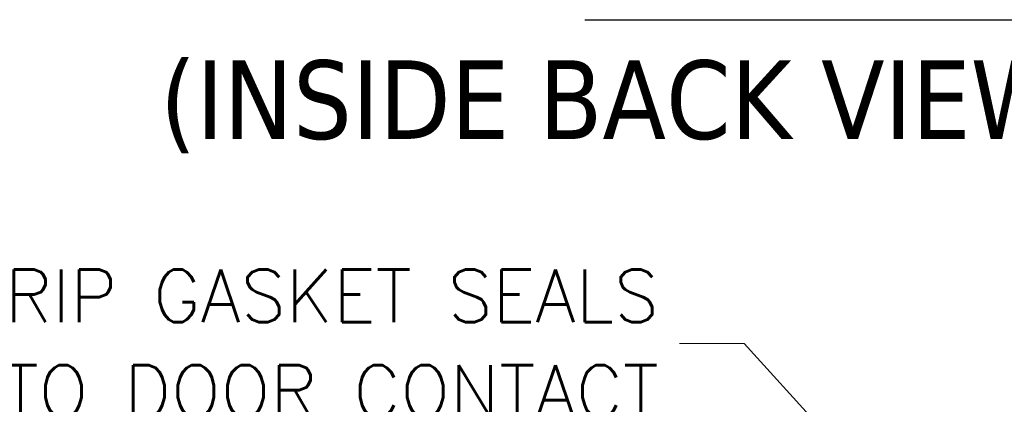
# Model space of a CAD drawing. Header units: inches. Extents: x 14 to 326, y 10 to 205.
# Tile 67 of 107: x 211 to 241, y 63 to 75. Entities that reach past the tile are written whole.
import ezdxf

# ---------------------------------------------------------------- set-up
doc = ezdxf.new("R2010")
doc.units = ezdxf.units.IN
doc.header["$LTSCALE"] = 20
doc.header["$MEASUREMENT"] = 0
doc.layers.add('Symbol (ANSI)', color=7, linetype='Continuous', lineweight=5)
doc.styles.add('ROMANS', font='romans.shx')
doc.styles.add('Text Style29', font='tahoma.ttf')
doc.dimstyles.new('Default (ANSI)$7', dxfattribs={"dimscale": 20, "dimtxt": 0.08, "dimasz": 0.098425, "dimexe": 0.125, "dimexo": 0.0625, "dimgap": 0.031496, "dimtad": 0, "dimtih": 1, "dimtoh": 1, "dimrnd": 1e-08, "dimzin": 0, "dimdsep": 46, "dimtxsty": 'ROMANS', "dimcen": 0.09, "dimdle": 0.393701, "dimclrd": 256, "dimclre": 256, "dimclrt": 256, "dimadec": 0, "dimazin": 0, "dimtfac": 1.25, "dimtofl": 0, "dimtmove": 0, "dimatfit": 3, "dimfxl": 1, "dimtolj": 1, "dimtzin": 0, "dimlwd": -1, "dimlwe": -1, "dimarcsym": 0})

msp = doc.modelspace()

# ---------------------------------------------------------------- linework, layer by layer
at = {"layer": 'Symbol (ANSI)', "lineweight": 30}
msp.add_line((228.0443, 75.0185), (247.6332, 75.0185), dxfattribs=at)

# ---------------------------------------------------------------- texts
at = {"layer": 'Symbol (ANSI)', "insert": (215.0813, 70.9437), "char_height": 2.4, "attachment_point": 7, "style": 'Text Style29'}
msp.add_mtext('(INSIDE BACK VIEW OF ENCL.)', dxfattribs=at)
at = {"layer": 'Symbol (ANSI)', "insert": (230.3028, 65.1314), "char_height": 1.6, "width": 40.370607, "attachment_point": 6, "line_spacing_factor": 1.093904, "style": 'ROMANS'}
msp.add_mtext('{\\fRomanS|b0|i0;\\H1.6000;URETHANE STRIP GASKET SEALS\\PDOOR TO DOOR CONTACT}', dxfattribs=at)

# ---------------------------------------------------------------- leaders
at = {"layer": 'Symbol (ANSI)', "annotation_type": 0, "has_hookline": 1, "hookline_direction": 1, "text_width": 39.5122}
msp.add_leader([(237.5422, 60.0338), (232.9013, 65.1314), (230.9328, 65.1314)], dimstyle='Default (ANSI)$7', override={"dimtad": 0}, dxfattribs=at)

doc.saveas('drawing.dxf')
